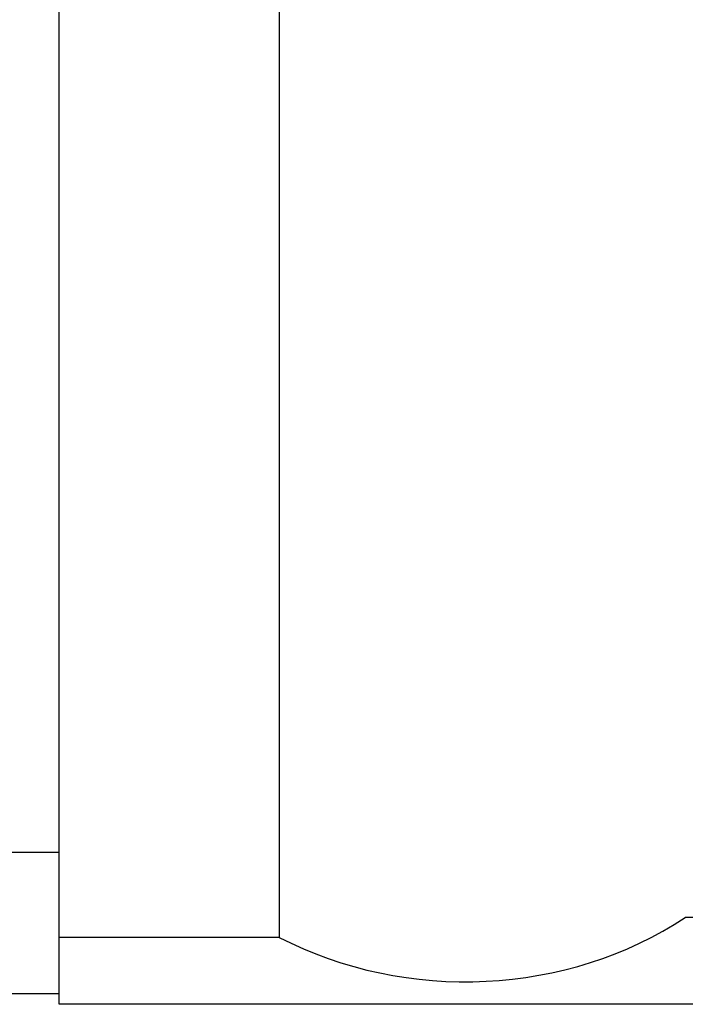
# Model space of a CAD drawing. Header units: millimetres. Extents: x 714 to 1297, y 174 to 394.
# Tile 4 of 51: x 1069 to 1088, y 215 to 243. Entities that reach past the tile are written whole.
import ezdxf

# ---------------------------------------------------------------- set-up
doc = ezdxf.new("R2010")
doc.units = ezdxf.units.MM
doc.header["$LTSCALE"] = 10
doc.layers.add('2', color=7, linetype='Continuous')
doc.layers.add('OUT', color=3, linetype='Continuous')

msp = doc.modelspace()

# ---------------------------------------------------------------- linework, layer by layer
at = {"layer": '2', "color": 0, "linetype": 'Continuous'}
for p, q in [((1070.128, 219.143), (1052.128, 219.143)), ((1070.128, 215.143), (1052.128, 215.143))]:
    msp.add_line(p, q, dxfattribs=at)
at = {"layer": 'OUT', "color": 7}
for p, q in [((1070.128, 214.843), (1070.128, 271.843)), ((1076.36, 254.843), (1076.36, 216.74)), ((1170.403, 217.305), (1087.853, 217.305)), ((1076.36, 216.74), (1070.128, 216.74)), ((1188.128, 214.843), (1070.128, 214.843))]:
    msp.add_line(p, q, dxfattribs=at)
msp.add_ellipse((1081.628, 223.874), major_axis=(10, 0), ratio=0.839271, start_param=4.157578, end_param=5.384294, dxfattribs=at)

doc.saveas('drawing.dxf')
